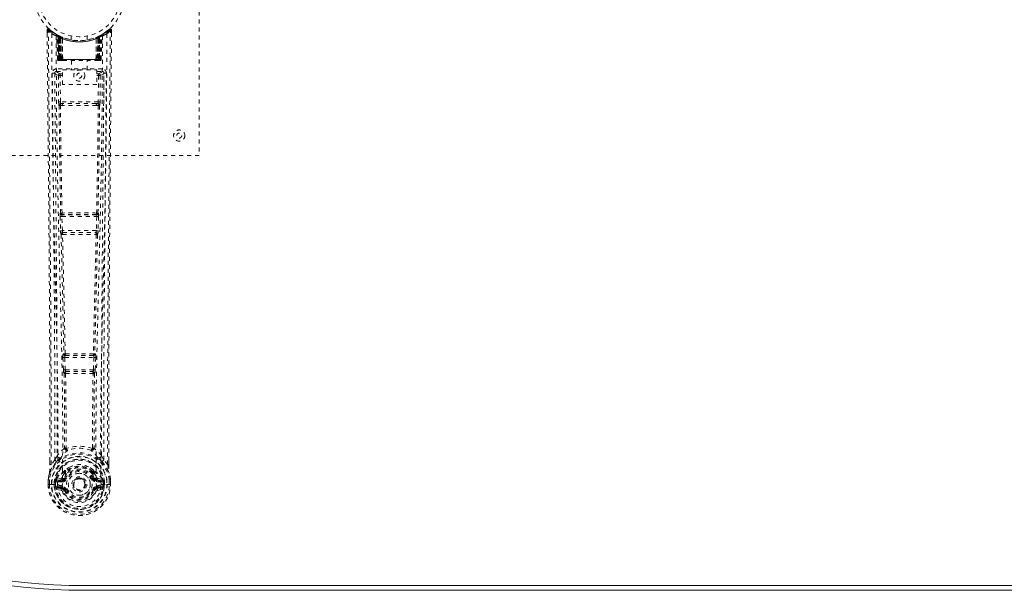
# Model space of a CAD drawing. Header units: inches. Extents: x 27.4 to 110.9, y 47.1 to 76.8.
# Tile 2 of 5: x 40.7 to 65.3, y 47.1 to 61.3. Entities that reach past the tile are written whole.
import ezdxf

# ---------------------------------------------------------------- set-up
doc = ezdxf.new("R2010")
doc.units = ezdxf.units.IN
doc.header["$MEASUREMENT"] = 0
doc.linetypes.add('SLD-Dashed', pattern=[0.075, 0.05, -0.025])
doc.linetypes.add('SLD-Solid', pattern=[0])

msp = doc.modelspace()

# ---------------------------------------------------------------- linework, layer by layer
at = {"color": 7, "linetype": 'SLD-Dashed', "lineweight": 0}
for p, q in [((45.163, 65.938), (45.163, 57.938)), ((41.357, 61.079), (41.357, 60.995)), ((41.386, 61.08), (41.407, 61.102)), ((41.595, 60.964), (41.581, 60.972)), ((41.609, 60.939), (41.596, 60.948)), ((41.617, 60.342), (41.596, 60.948)), ((41.63, 60.342), (41.609, 60.939)), ((41.679, 60.92), (41.613, 60.954)), ((41.696, 60.893), (41.628, 60.929)), ((41.649, 60.342), (41.628, 60.929)), ((41.629, 60.932), (41.651, 60.338)), ((41.656, 60.899), (41.668, 60.925)), ((41.656, 60.899), (41.656, 60.342)), ((41.661, 60.896), (41.656, 60.899)), ((41.661, 60.896), (41.673, 60.922)), ((41.661, 60.342), (41.661, 60.896)), ((41.668, 60.925), (41.673, 60.922)), ((41.669, 60.892), (41.681, 60.919)), ((41.669, 60.342), (41.669, 60.892)), ((41.673, 60.89), (41.686, 60.917)), ((41.673, 60.89), (41.673, 60.342)), ((41.681, 60.919), (41.679, 60.92)), ((41.686, 60.917), (41.681, 60.919)), ((41.688, 60.884), (41.699, 60.91)), ((41.688, 60.884), (41.688, 60.342)), ((41.691, 60.882), (41.703, 60.909)), ((41.691, 60.342), (41.691, 60.882)), ((41.696, 60.893), (41.698, 60.893)), ((41.715, 60.342), (41.696, 60.893)), ((41.698, 60.893), (41.717, 60.342)), ((41.699, 60.91), (41.703, 60.909)), ((41.742, 60.864), (41.741, 60.865)), ((41.745, 60.34), (41.741, 60.865)), ((41.742, 60.864), (41.747, 60.342)), ((41.746, 60.89), (41.743, 60.892)), ((41.963, 60.927), (41.963, 60.83)), ((42.363, 60.83), (42.363, 60.927)), ((42.583, 60.892), (42.58, 60.89)), ((42.58, 60.342), (42.584, 60.864)), ((42.586, 60.865), (42.581, 60.34)), ((42.586, 60.865), (42.584, 60.864)), ((42.61, 60.342), (42.629, 60.893)), ((42.63, 60.893), (42.611, 60.342)), ((42.624, 60.909), (42.635, 60.882)), ((42.627, 60.91), (42.653, 60.923)), ((42.627, 60.91), (42.639, 60.884)), ((42.629, 60.893), (42.63, 60.893)), ((42.698, 60.929), (42.63, 60.893)), ((42.635, 60.882), (42.635, 60.342)), ((42.639, 60.342), (42.639, 60.884)), ((42.645, 60.919), (42.641, 60.917)), ((42.641, 60.917), (42.653, 60.89)), ((42.645, 60.919), (42.658, 60.892)), ((42.647, 60.92), (42.646, 60.919)), ((42.714, 60.954), (42.647, 60.92)), ((42.653, 60.922), (42.658, 60.925)), ((42.653, 60.922), (42.666, 60.896)), ((42.653, 60.342), (42.653, 60.89)), ((42.658, 60.892), (42.657, 60.342)), ((42.658, 60.925), (42.667, 60.929)), ((42.658, 60.925), (42.671, 60.899)), ((42.671, 60.899), (42.666, 60.896)), ((42.666, 60.896), (42.666, 60.342)), ((42.671, 60.342), (42.671, 60.899)), ((42.676, 60.338), (42.698, 60.932)), ((42.678, 60.342), (42.698, 60.929)), ((42.691, 60.923), (42.686, 60.924)), ((42.696, 60.342), (42.717, 60.939)), ((42.71, 60.342), (42.731, 60.948)), ((42.731, 60.948), (42.717, 60.939)), ((42.745, 60.972), (42.732, 60.964)), ((42.809, 61.014), (42.749, 60.977)), ((42.92, 61.102), (42.819, 61.021)), ((42.97, 61.079), (42.94, 61.08)), ((42.969, 60.994), (42.97, 61.079)), ((41.617, 60.342), (41.63, 60.342)), ((41.644, 60.314), (41.648, 60.313)), ((41.649, 60.342), (41.715, 60.342)), ((41.656, 60.313), (41.661, 60.313)), ((41.66, 60.313), (41.67, 60.313)), ((42.666, 60.342), (41.661, 60.342)), ((41.67, 60.313), (41.674, 60.313)), ((41.673, 60.342), (42.653, 60.342)), ((41.679, 60.313), (41.745, 60.313)), ((41.688, 60.342), (41.691, 60.342)), ((42.635, 60.342), (41.691, 60.342)), ((41.717, 60.342), (41.715, 60.342)), ((41.745, 60.34), (41.747, 60.342)), ((41.747, 60.342), (42.58, 60.342)), ((41.747, 60.313), (42.579, 60.313)), ((41.968, 60.313), (41.968, 60.08)), ((42.358, 60.08), (42.358, 60.313)), ((42.58, 60.342), (42.581, 60.34)), ((42.581, 60.313), (42.648, 60.313)), ((42.611, 60.342), (42.61, 60.342)), ((42.611, 60.342), (42.678, 60.342)), ((42.635, 60.342), (42.639, 60.342)), ((42.653, 60.313), (42.657, 60.313)), ((42.657, 60.313), (42.666, 60.313)), ((42.665, 60.313), (42.67, 60.313)), ((42.67, 60.313), (42.67, 60.315)), ((42.678, 60.313), (42.678, 60.313)), ((42.679, 60.313), (42.683, 60.314)), ((42.696, 60.342), (42.71, 60.342)), ((41.55, 60.016), (41.547, 59.998)), ((41.547, 60.006), (41.547, 59.996)), ((41.547, 59.996), (41.547, 59.994)), ((41.547, 59.995), (41.554, 59.181)), ((41.592, 60.104), (41.592, 60.044)), ((42.735, 60.104), (41.592, 60.104)), ((41.592, 60.044), (41.739, 60.044)), ((41.639, 59.941), (41.646, 59.281)), ((41.639, 59.941), (41.684, 59.941)), ((41.684, 59.986), (41.684, 59.941)), ((41.739, 59.986), (41.684, 59.986)), ((41.691, 59.281), (41.684, 59.941)), ((41.739, 59.941), (41.684, 59.941)), ((41.739, 59.714), (41.739, 60.08)), ((41.739, 60.08), (42.6, 60.08)), ((42.6, 60.08), (42.6, 59.714)), ((42.6, 60.044), (42.735, 60.044)), ((42.6, 59.986), (42.643, 59.986)), ((42.6, 59.941), (42.643, 59.941)), ((42.643, 59.941), (42.636, 59.281)), ((42.643, 59.986), (42.643, 59.941)), ((42.688, 59.941), (42.681, 59.281)), ((42.735, 60.044), (42.735, 60.104)), ((42.772, 59.181), (42.779, 59.995)), ((42.78, 59.998), (42.777, 60.016)), ((42.78, 59.996), (42.779, 60.006)), ((42.78, 59.994), (42.78, 59.996)), ((42.6, 59.714), (41.739, 59.714)), ((41.689, 59.191), (41.737, 59.191)), ((42.636, 59.281), (41.691, 59.281)), ((41.747, 59.237), (41.7, 59.237)), ((42.579, 59.237), (41.747, 59.237)), ((42.627, 59.237), (42.579, 59.237)), ((42.589, 59.191), (42.638, 59.191)), ((45.163, 57.938), (39.163, 57.938)), ((41.696, 56.502), (41.691, 56.5)), ((41.735, 56.456), (41.741, 56.459)), ((42.591, 56.456), (41.735, 56.456)), ((42.586, 56.459), (42.591, 56.456)), ((42.636, 56.5), (42.63, 56.502)), ((41.683, 56.41), (41.694, 56.057)), ((41.728, 56.411), (42.599, 56.411)), ((41.739, 56.059), (41.728, 56.411)), ((42.599, 56.411), (42.588, 56.059)), ((42.643, 56.41), (42.632, 56.057)), ((41.707, 55.967), (41.708, 55.967)), ((42.588, 56.059), (41.739, 56.059)), ((41.753, 56.013), (41.752, 56.014)), ((41.752, 56.014), (42.574, 56.014)), ((42.574, 56.014), (42.574, 56.013)), ((42.619, 55.967), (42.619, 55.967)), ((41.776, 52.981), (41.763, 52.977)), ((42.551, 52.981), (42.564, 52.977)), ((41.753, 52.888), (41.765, 52.579)), ((41.797, 52.889), (42.529, 52.889)), ((41.809, 52.58), (41.797, 52.889)), ((41.807, 52.934), (41.82, 52.938)), ((42.519, 52.934), (41.807, 52.934)), ((42.507, 52.938), (42.519, 52.934)), ((42.529, 52.889), (42.517, 52.58)), ((42.574, 52.888), (42.562, 52.579)), ((41.765, 52.579), (41.767, 52.545)), ((41.783, 52.489), (41.784, 52.488)), ((42.517, 52.58), (41.809, 52.58)), ((41.828, 52.535), (41.828, 52.536)), ((41.828, 52.536), (42.499, 52.536)), ((42.499, 52.536), (42.498, 52.535)), ((42.542, 52.488), (42.543, 52.489)), ((42.562, 52.579), (42.559, 52.545)), ((41.427, 50.206), (41.427, 50.295)), ((41.428, 50.296), (41.428, 50.207)), ((41.552, 50.323), (41.456, 50.207)), ((41.552, 50.323), (41.612, 50.435)), ((42.715, 50.435), (42.774, 50.323)), ((42.87, 50.207), (42.774, 50.323)), ((42.899, 50.207), (42.899, 50.308)), ((42.9, 50.206), (42.9, 50.308)), ((41.792, 50.019), (41.792, 49.997)), ((41.799, 50.047), (41.81, 50.065)), ((42.516, 50.065), (42.528, 50.047)), ((42.535, 50.019), (42.535, 49.997)), ((41.384, 49.828), (41.384, 49.824)), ((41.384, 49.707), (41.384, 49.824)), ((41.385, 49.824), (41.385, 49.706)), ((41.414, 49.824), (41.413, 49.708)), ((41.565, 49.779), (41.535, 49.781)), ((41.535, 49.78), (41.535, 49.781)), ((41.535, 49.708), (41.535, 49.78)), ((41.565, 49.779), (41.564, 49.708)), ((41.565, 49.78), (41.57, 49.799)), ((41.57, 49.799), (41.57, 49.786)), ((41.57, 49.786), (41.57, 49.708)), ((41.58, 49.827), (41.577, 49.823)), ((41.58, 49.827), (41.59, 49.838)), ((41.705, 49.859), (41.59, 49.838)), ((41.59, 49.838), (41.59, 49.838)), ((41.59, 49.838), (41.59, 49.838)), ((41.605, 49.805), (41.735, 49.83)), ((41.605, 49.805), (41.605, 49.775)), ((41.735, 49.805), (41.605, 49.805)), ((41.735, 49.775), (41.605, 49.775)), ((41.735, 49.83), (41.735, 49.805)), ((41.735, 49.775), (41.735, 49.805)), ((41.782, 49.859), (41.79, 49.871)), ((41.79, 49.871), (41.817, 49.859)), ((41.815, 50.014), (41.815, 49.992)), ((42.51, 49.859), (42.537, 49.871)), ((42.512, 49.992), (42.511, 50.014)), ((42.537, 49.871), (42.544, 49.859)), ((42.592, 49.83), (42.722, 49.805)), ((42.592, 49.83), (42.592, 49.805)), ((42.722, 49.805), (42.592, 49.805)), ((42.592, 49.775), (42.592, 49.805)), ((42.722, 49.775), (42.592, 49.775)), ((42.737, 49.838), (42.621, 49.859)), ((42.722, 49.775), (42.722, 49.805)), ((42.737, 49.838), (42.747, 49.827)), ((42.75, 49.823), (42.747, 49.827)), ((42.756, 49.799), (42.756, 49.786)), ((42.762, 49.78), (42.756, 49.799)), ((42.756, 49.786), (42.757, 49.708)), ((42.792, 49.781), (42.762, 49.779)), ((42.762, 49.708), (42.762, 49.779)), ((42.792, 49.781), (42.792, 49.78)), ((42.792, 49.78), (42.792, 49.708)), ((42.913, 49.708), (42.913, 49.824)), ((42.942, 49.706), (42.941, 49.824)), ((42.942, 49.824), (42.942, 49.828)), ((42.943, 49.707), (42.942, 49.824)), ((41.384, 49.707), (41.388, 49.707)), ((41.388, 49.707), (41.441, 49.707)), ((41.441, 49.707), (41.464, 49.707)), ((41.464, 49.707), (41.47, 49.707)), ((41.47, 49.707), (41.62, 49.707)), ((41.535, 49.708), (41.535, 49.708)), ((41.57, 49.708), (41.564, 49.708)), ((41.588, 49.587), (41.707, 49.563)), ((41.618, 49.653), (41.618, 49.623)), ((41.618, 49.653), (41.735, 49.653)), ((41.735, 49.602), (41.618, 49.623)), ((41.618, 49.623), (41.735, 49.623)), ((41.62, 49.707), (41.62, 49.707)), ((41.735, 49.653), (41.735, 49.623)), ((41.735, 49.602), (41.735, 49.623)), ((41.794, 49.559), (41.79, 49.567)), ((41.817, 49.568), (41.794, 49.559)), ((42.007, 49.714), (42.008, 49.729)), ((42.007, 49.705), (42.007, 49.714)), ((42.532, 49.559), (42.51, 49.568)), ((42.536, 49.567), (42.532, 49.559)), ((42.587, 49.536), (42.532, 49.559)), ((42.592, 49.653), (42.592, 49.623)), ((42.592, 49.653), (42.709, 49.653)), ((42.709, 49.623), (42.592, 49.602)), ((42.592, 49.602), (42.592, 49.623)), ((42.592, 49.623), (42.709, 49.623)), ((42.62, 49.563), (42.739, 49.587)), ((42.707, 49.707), (42.857, 49.707)), ((42.709, 49.623), (42.709, 49.653)), ((42.757, 49.708), (42.762, 49.708)), ((42.857, 49.707), (42.863, 49.707)), ((42.863, 49.707), (42.886, 49.707)), ((42.886, 49.707), (42.939, 49.707)), ((42.939, 49.707), (42.943, 49.707))]:
    msp.add_line(p, q, dxfattribs=at)
at = {"color": 7, "linetype": 'SLD-Solid', "lineweight": 15}
for p, q in [((96.038, 47.181), (42.288, 47.181)), ((42.288, 47.181), (96.038, 47.181)), ((96.038, 47.063), (42.288, 47.063))]:
    msp.add_line(p, q, dxfattribs=at)
at = {"color": 7, "linetype": 'SLD-Dashed', "lineweight": 0, "flags": 128}
for points in [[(41.405, 61.099), (41.398, 61.103), (41.39, 61.106), (41.381, 61.106), (41.374, 61.105), (41.367, 61.101), (41.361, 61.096), (41.358, 61.089), (41.357, 61.082)], [(42.967, 61.079), (42.965, 61.087), (42.962, 61.095), (42.957, 61.101), (42.95, 61.106), (42.943, 61.109), (42.936, 61.109), (42.929, 61.107), (42.922, 61.103)], [(41.356, 61.079), (41.357, 61.079), (41.359, 61.079), (41.365, 61.08), (41.375, 61.08), (41.381, 61.079), (41.386, 61.08)], [(41.427, 50.295), (41.424, 52.924), (41.407, 55.642), (41.382, 58.361), (41.356, 61.079)], [(41.456, 50.207), (41.457, 50.946), (41.457, 51.726), (41.455, 52.549), (41.451, 53.414), (41.447, 54.211), (41.441, 55.041), (41.44, 55.231), (41.439, 55.424), (41.437, 55.618), (41.436, 55.751), (41.435, 55.881), (41.434, 56.016), (41.432, 56.158), (41.428, 56.611), (41.424, 57.116), (41.419, 57.671), (41.415, 58.022), (41.412, 58.395), (41.408, 58.797), (41.404, 59.173), (41.4, 59.664), (41.395, 60.1), (41.392, 60.481), (41.389, 60.808), (41.387, 61.08)], [(41.475, 60.986), (41.481, 59.395), (41.499, 57.806), (41.53, 56.219), (41.568, 54.637), (41.597, 53.397), (41.621, 52.161), (41.63, 50.931), (41.62, 49.707)], [(41.584, 60.93), (41.591, 59.344), (41.611, 57.759), (41.644, 56.177), (41.684, 54.598), (41.716, 53.361), (41.74, 52.127), (41.75, 50.899), (41.738, 49.677)], [(41.59, 60.965), (41.596, 60.954), (41.6, 60.94)], [(41.596, 60.953), (41.597, 60.948), (41.597, 60.946)], [(41.627, 60.936), (41.628, 60.931), (41.628, 60.929)], [(41.629, 60.945), (41.636, 60.941), (41.668, 60.925)], [(42.742, 60.93), (42.736, 59.344), (42.716, 57.759), (42.683, 56.177), (42.642, 54.598), (42.611, 53.361), (42.586, 52.127), (42.577, 50.899), (42.589, 49.677)], [(42.851, 60.986), (42.846, 59.395), (42.827, 57.806), (42.797, 56.219), (42.759, 54.637), (42.729, 53.397), (42.706, 52.161), (42.696, 50.931), (42.706, 49.707)], [(42.87, 50.207), (42.869, 51.021), (42.87, 51.87), (42.872, 52.754), (42.876, 53.556), (42.879, 54.074), (42.882, 54.616), (42.886, 55.182), (42.891, 55.745), (42.895, 56.233), (42.901, 56.88), (42.907, 57.568), (42.914, 58.298), (42.92, 58.974), (42.94, 61.08)], [(42.9, 50.308), (42.903, 52.924), (42.92, 55.641), (42.944, 58.362), (42.97, 61.079)], [(41.656, 60.342), (41.641, 60.342), (41.628, 60.342), (41.62, 60.342), (41.617, 60.342)], [(41.63, 60.342), (41.634, 60.342), (41.642, 60.342), (41.655, 60.342), (41.669, 60.342)], [(41.688, 60.342), (41.68, 60.342), (41.672, 60.342), (41.665, 60.342), (41.659, 60.342), (41.654, 60.342), (41.651, 60.342), (41.649, 60.342), (41.649, 60.342)], [(41.649, 60.342), (41.65, 60.335), (41.65, 60.333)], [(41.649, 60.313), (41.649, 60.313), (41.65, 60.313), (41.652, 60.314), (41.656, 60.315)], [(41.662, 60.313), (41.662, 60.313), (41.663, 60.313), (41.666, 60.314), (41.67, 60.315)], [(41.677, 60.313), (41.679, 60.313), (41.68, 60.313)], [(41.717, 60.342), (41.72, 60.332), (41.727, 60.323)], [(41.745, 60.34), (41.73, 60.326), (41.727, 60.323)], [(42.581, 60.34), (42.596, 60.326), (42.6, 60.323)], [(42.6, 60.323), (42.606, 60.332), (42.61, 60.342)], [(42.678, 60.342), (42.678, 60.342), (42.676, 60.342), (42.672, 60.342), (42.667, 60.342), (42.661, 60.342), (42.654, 60.342), (42.647, 60.342), (42.639, 60.342)], [(42.657, 60.342), (42.672, 60.342), (42.684, 60.342), (42.693, 60.342), (42.696, 60.342)], [(42.657, 60.315), (42.661, 60.314), (42.663, 60.313), (42.664, 60.313), (42.664, 60.313)], [(42.71, 60.342), (42.707, 60.342), (42.699, 60.342), (42.686, 60.342), (42.671, 60.342)], [(41.487, 59.998), (41.49, 59.622), (41.494, 59.193), (41.499, 58.723), (41.503, 58.298), (41.505, 58.076), (41.507, 57.853), (41.509, 57.631), (41.512, 57.378), (41.514, 57.123), (41.517, 56.876), (41.521, 56.372), (41.526, 55.904), (41.529, 55.472), (41.533, 55.05), (41.537, 54.56), (41.543, 53.719), (41.547, 52.871), (41.551, 51.993), (41.553, 51.139), (41.552, 50.323)], [(41.547, 59.998), (41.57, 59.97), (41.639, 59.941)], [(41.547, 59.998), (41.577, 56.81), (41.603, 53.622), (41.612, 50.435)], [(41.684, 59.986), (41.615, 60.015), (41.592, 60.044)], [(42.735, 60.044), (42.712, 60.015), (42.643, 59.986)], [(42.688, 59.941), (42.683, 59.941), (42.673, 59.941), (42.659, 59.941), (42.643, 59.941)], [(42.688, 59.941), (42.757, 59.97), (42.778, 59.995)], [(42.715, 50.435), (42.724, 53.622), (42.749, 56.81), (42.78, 59.998)], [(42.774, 50.323), (42.774, 51.063), (42.775, 51.835), (42.778, 52.638), (42.782, 53.404), (42.787, 54.179), (42.793, 54.955), (42.799, 55.711), (42.806, 56.437), (42.812, 57.112), (42.819, 57.869), (42.826, 58.578), (42.833, 59.276), (42.84, 59.998)], [(41.691, 59.281), (41.675, 59.281), (41.661, 59.281), (41.651, 59.281), (41.646, 59.281)], [(41.656, 59.193), (41.672, 57.847), (41.696, 56.502)], [(41.73, 56.5), (41.705, 57.845), (41.689, 59.191)], [(42.589, 59.191), (42.378, 59.19), (42.163, 59.19), (41.949, 59.19), (41.737, 59.191)], [(42.579, 59.237), (42.375, 59.237), (42.169, 59.237), (41.957, 59.237), (41.747, 59.237)], [(42.638, 59.191), (42.621, 57.845), (42.596, 56.5)], [(42.627, 59.237), (42.644, 59.234), (42.654, 59.226)], [(42.671, 59.193), (42.655, 57.847), (42.63, 56.502)], [(42.681, 59.281), (42.676, 59.281), (42.666, 59.281), (42.651, 59.281), (42.636, 59.281)], [(41.728, 56.411), (41.72, 56.411), (41.712, 56.411), (41.705, 56.41), (41.698, 56.41), (41.692, 56.41), (41.688, 56.41), (41.685, 56.41), (41.683, 56.41)], [(42.643, 56.41), (42.642, 56.41), (42.639, 56.41), (42.634, 56.41), (42.629, 56.41), (42.622, 56.41), (42.615, 56.411), (42.607, 56.411), (42.599, 56.411)], [(41.739, 56.059), (41.731, 56.058), (41.723, 56.058), (41.715, 56.058), (41.709, 56.058), (41.703, 56.057), (41.699, 56.057), (41.696, 56.057), (41.694, 56.057)], [(41.694, 56.057), (41.696, 56.024), (41.696, 56.022)], [(41.708, 55.967), (41.743, 54.472), (41.776, 52.981)], [(41.811, 52.977), (41.778, 54.468), (41.742, 55.964)], [(42.584, 55.964), (42.549, 54.468), (42.515, 52.977)], [(42.619, 55.967), (42.584, 54.472), (42.551, 52.981)], [(42.632, 56.057), (42.631, 56.057), (42.628, 56.057), (42.623, 56.057), (42.618, 56.058), (42.611, 56.058), (42.604, 56.058), (42.596, 56.058), (42.588, 56.059)], [(42.614, 55.987), (42.616, 55.985), (42.619, 55.967)], [(42.632, 56.057), (42.631, 56.024), (42.63, 56.022)], [(41.797, 52.889), (41.789, 52.889), (41.782, 52.889), (41.774, 52.888), (41.768, 52.888), (41.762, 52.888), (41.758, 52.888), (41.755, 52.888), (41.753, 52.888)], [(41.797, 52.889), (41.797, 52.898), (41.797, 52.906), (41.799, 52.92), (41.802, 52.93), (41.807, 52.934)], [(42.519, 52.934), (42.524, 52.93), (42.528, 52.92), (42.53, 52.906), (42.53, 52.898), (42.529, 52.889)], [(42.574, 52.888), (42.572, 52.888), (42.569, 52.888), (42.564, 52.888), (42.559, 52.888), (42.552, 52.888), (42.545, 52.889), (42.537, 52.889), (42.529, 52.889)], [(41.809, 52.58), (41.801, 52.58), (41.794, 52.58), (41.787, 52.58), (41.78, 52.579), (41.775, 52.579), (41.77, 52.579), (41.767, 52.579), (41.765, 52.579)], [(41.784, 52.488), (41.795, 51.557), (41.796, 50.628)], [(41.82, 52.483), (41.831, 51.551), (41.831, 50.621)], [(42.495, 50.621), (42.496, 51.551), (42.507, 52.483)], [(42.517, 52.58), (42.516, 52.572), (42.515, 52.563), (42.511, 52.549), (42.505, 52.539), (42.502, 52.537), (42.5, 52.536), (42.499, 52.536)], [(42.562, 52.579), (42.557, 52.579), (42.546, 52.579), (42.532, 52.58), (42.517, 52.58)], [(42.542, 52.488), (42.532, 51.557), (42.531, 50.628)], [(41.793, 50.619), (41.696, 50.533), (41.612, 50.435)], [(41.793, 50.619), (41.795, 50.609), (41.8, 50.6), (41.806, 50.594), (41.814, 50.591), (41.822, 50.591), (41.83, 50.595), (41.836, 50.601), (41.841, 50.61)], [(41.831, 50.621), (41.832, 50.619), (41.832, 50.617), (41.835, 50.614), (41.841, 50.61)], [(42.485, 50.61), (42.492, 50.614), (42.494, 50.617), (42.495, 50.619), (42.495, 50.621)], [(42.485, 50.61), (42.49, 50.601), (42.497, 50.595), (42.505, 50.591), (42.513, 50.591), (42.52, 50.594), (42.527, 50.6), (42.531, 50.609), (42.533, 50.619)], [(42.715, 50.435), (42.631, 50.533), (42.533, 50.619)], [(41.595, 50.283), (41.494, 50.159), (41.415, 50.005)], [(41.705, 50.386), (41.699, 50.38), (41.69, 50.371)], [(42.637, 50.371), (42.627, 50.38), (42.622, 50.386)], [(42.732, 50.283), (42.832, 50.159), (42.912, 50.005)], [(41.456, 50.207), (41.45, 50.207), (41.444, 50.207), (41.438, 50.207), (41.433, 50.207), (41.43, 50.207), (41.427, 50.207), (41.426, 50.206), (41.427, 50.206)], [(41.936, 50.15), (41.886, 50.124), (41.81, 50.065)], [(42.516, 50.065), (42.441, 50.124), (42.391, 50.15)], [(42.9, 50.206), (42.9, 50.206), (42.899, 50.207), (42.897, 50.207), (42.893, 50.207), (42.888, 50.207), (42.882, 50.207), (42.876, 50.207), (42.87, 50.207)], [(41.415, 50.005), (41.398, 49.926), (41.384, 49.828)], [(41.384, 49.824), (41.397, 49.919), (41.413, 49.994)], [(41.384, 49.828), (41.385, 49.828), (41.387, 49.827), (41.39, 49.827), (41.394, 49.826), (41.398, 49.826), (41.403, 49.825), (41.408, 49.824), (41.414, 49.824)], [(41.384, 49.824), (41.384, 49.824), (41.385, 49.824), (41.387, 49.824), (41.391, 49.824), (41.396, 49.824), (41.401, 49.824), (41.407, 49.824), (41.414, 49.824)], [(41.415, 50.005), (41.413, 49.999), (41.413, 49.994)], [(41.565, 49.779), (41.565, 49.779), (41.565, 49.78)], [(41.605, 49.775), (41.587, 49.778), (41.57, 49.786)], [(41.733, 49.882), (41.719, 49.865), (41.705, 49.859)], [(41.792, 49.997), (41.761, 49.946), (41.733, 49.882)], [(41.844, 49.848), (41.839, 49.85), (41.834, 49.852), (41.829, 49.854), (41.825, 49.856), (41.822, 49.857), (41.819, 49.858), (41.817, 49.859), (41.817, 49.859)], [(42.482, 49.848), (42.488, 49.85), (42.493, 49.852), (42.497, 49.854), (42.502, 49.856), (42.505, 49.857), (42.508, 49.858), (42.509, 49.859), (42.51, 49.859)], [(42.537, 49.871), (42.511, 49.931), (42.483, 49.979)], [(42.535, 49.997), (42.566, 49.946), (42.594, 49.882)], [(42.594, 49.882), (42.607, 49.865), (42.621, 49.859)], [(42.756, 49.786), (42.74, 49.778), (42.722, 49.775)], [(42.762, 49.78), (42.762, 49.779), (42.762, 49.779)], [(42.914, 49.994), (42.914, 49.999), (42.912, 50.005)], [(42.942, 49.828), (42.931, 49.916), (42.912, 50.005)], [(42.942, 49.828), (42.941, 49.828), (42.939, 49.827), (42.937, 49.827), (42.933, 49.826), (42.928, 49.826), (42.924, 49.825), (42.918, 49.824), (42.913, 49.824)], [(42.913, 49.824), (42.919, 49.824), (42.925, 49.824), (42.931, 49.824), (42.936, 49.824), (42.939, 49.824), (42.942, 49.824), (42.943, 49.824), (42.942, 49.824)], [(42.942, 49.824), (42.93, 49.919), (42.914, 49.994)], [(41.413, 49.708), (41.407, 49.708), (41.401, 49.708), (41.395, 49.707), (41.391, 49.707), (41.387, 49.707), (41.384, 49.707), (41.383, 49.707), (41.384, 49.707)], [(41.564, 49.708), (41.561, 49.708), (41.554, 49.708), (41.545, 49.708), (41.535, 49.708)], [(41.575, 49.635), (41.595, 49.648), (41.618, 49.653)], [(42.589, 49.677), (42.584, 49.6), (42.561, 49.524), (42.522, 49.454), (42.468, 49.393), (42.402, 49.344), (42.328, 49.307), (42.247, 49.285), (42.163, 49.277), (42.08, 49.285), (41.999, 49.307), (41.924, 49.344), (41.859, 49.393), (41.805, 49.454), (41.766, 49.524), (41.743, 49.6), (41.738, 49.677)], [(41.844, 49.58), (41.839, 49.578), (41.834, 49.576), (41.829, 49.574), (41.825, 49.572), (41.822, 49.57), (41.819, 49.569), (41.817, 49.569), (41.817, 49.568)], [(42.482, 49.58), (42.488, 49.578), (42.493, 49.576), (42.497, 49.574), (42.502, 49.572), (42.505, 49.57), (42.508, 49.569), (42.509, 49.569), (42.51, 49.568)], [(42.709, 49.653), (42.732, 49.648), (42.751, 49.635)], [(42.943, 49.707), (42.943, 49.707), (42.942, 49.707), (42.94, 49.707), (42.936, 49.707), (42.931, 49.707), (42.926, 49.708), (42.92, 49.708), (42.913, 49.708)]]:
    msp.add_lwpolyline(points, dxfattribs=at)
at = {"color": 7, "linetype": 'SLD-Dashed', "lineweight": 0}
for centre, radius in [((42.163, 61.938), 1.125), ((42.163, 61.938), 1.03), ((42.163, 59.938), 0.14), ((42.163, 59.938), 0.0625), ((44.663, 58.438), 0.14), ((44.663, 58.438), 0.0625), ((42.163, 49.714), 0.7), ((42.163, 49.714), 0.69), ((42.163, 49.714), 0.623), ((42.163, 49.714), 0.32), ((42.163, 49.714), 0.275), ((42.163, 49.714), 0.188), ((42.163, 49.714), 0.157), ((42.163, 49.714), 0.142), ((42.163, 49.714), 0.139), ((42.163, 49.714), 0.138)]:
    msp.add_circle(centre, radius, dxfattribs=at)
at = {"color": 7, "linetype": 'SLD-Solid', "lineweight": 15}
for radius in [14.875, 14.757, 14.757]:
    msp.add_arc((42.288, 61.938), radius, 90, 270, dxfattribs=at)
at = {"color": 7, "linetype": 'SLD-Dashed', "lineweight": 0}
for centre, radius, start, end in [((41.386, 61.08), 0.03, 47.847, 180.5319), ((42.94, 61.08), 0.03, 359.467, 132.1541), ((42.158, 61.973), 1.2, 228.104, 235.3369), ((42.163, 61.938), 1.158, 227.8714, 312.1368), ((42.159, 61.932), 1.12, 227.8955, 235.3621), ((41.505, 60.986), 0.03, 55.9275, 179.7367), ((42.149, 62.172), 1.364, 240.4162, 245.5497), ((42.163, 61.938), 1.128, 235.3431, 240.4738), ((41.566, 60.947), 0.03, 1.9859, 58.9253), ((42.168, 61.947), 1.138, 238.9331, 239.8051), ((41.546, 60.911), 0.0707, 31.4551, 58.8967), ((41.625, 60.918), 0.0429, 114.1727, 162.9877), ((42.163, 61.97), 1.19, 240.88, 299.12), ((41.58, 60.938), 0.0299, 1.9083, 59.6936), ((42.08, 61.793), 0.961, 239.6214, 242.52), ((42.174, 61.96), 1.154, 239.9254, 243.9569), ((42.153, 61.572), 0.837, 228.2561, 233.5281), ((42.163, 61.938), 1.128, 240.4733, 299.5267), ((42.138, 61.549), 0.807, 229.0802, 234.4638), ((41.598, 60.928), 0.03, 16.86, 61.2577), ((41.598, 60.928), 0.0299, 1.8057, 60.7501), ((42.165, 61.942), 1.132, 240.7914, 245.6982), ((42.143, 61.55), 0.807, 230.3476, 235.6349), ((42.163, 61.937), 1.155, 244.2142, 295.7858), ((42.163, 61.937), 1.155, 244.9104, 295.0896), ((41.666, 60.893), 0.0297, 1.481, 64.4784), ((41.668, 60.892), 0.0297, 1.4759, 64.5498), ((42.163, 61.937), 1.155, 245.8865, 294.1135), ((42.12, 61.49), 0.732, 234.7535, 238.7698), ((41.714, 60.881), 0.0311, 328.3266, 19.6446), ((41.713, 60.881), 0.0345, 328.9617, 15.1619), ((42.163, 61.901), 1.12, 247.9256, 292.0744), ((42.614, 60.881), 0.0345, 164.8381, 211.0383), ((42.613, 60.881), 0.031, 160.218, 211.6921), ((42.207, 61.49), 0.732, 301.2376, 305.2473), ((42.271, 61.706), 0.872, 293.5621, 295.4794), ((42.682, 60.816), 0.109, 91.2464, 120.4826), ((42.659, 60.892), 0.0297, 115.4516, 178.5154), ((42.66, 60.893), 0.0297, 115.5287, 178.5264), ((42.176, 61.559), 0.819, 304.4026, 309.6127), ((42.19, 61.547), 0.804, 305.5262, 310.9297), ((42.714, 60.797), 0.137, 89.409, 113.5129), ((42.169, 61.577), 0.844, 306.4934, 311.7202), ((42.728, 60.928), 0.0299, 119.2487, 178.2033), ((42.299, 61.704), 0.857, 298.8106, 300.3294), ((42.747, 60.938), 0.0299, 120.2951, 178.095), ((42.163, 61.938), 1.127, 299.5265, 304.658), ((42.701, 60.918), 0.0429, 17.021, 65.8157), ((42.761, 60.947), 0.03, 121.0756, 178.0213), ((42.178, 62.172), 1.364, 294.4491, 299.585), ((42.168, 61.932), 1.12, 304.6368, 312.1036), ((42.821, 60.986), 0.03, 0.2571, 124.0788), ((42.166, 61.977), 1.205, 304.6751, 311.8771), ((42.884, 61.049), 0.0644, 28.741, 55.6671), ((41.647, 60.343), 0.03, 181.9934, 269.9957), ((41.648, 60.343), 0.0305, 182.3657, 249.368), ((41.66, 60.343), 0.03, 181.9885, 246.5607), ((41.661, 60.344), 0.0315, 237.9491, 270.6864), ((41.679, 60.343), 0.03, 181.9319, 269.936), ((42.495, 60.339), 0.84, 179.7896, 181.6167), ((42.072, 60.335), 0.411, 179.0112, 183.0504), ((42.094, 60.335), 0.425, 179.0508, 182.9551), ((42.095, 60.335), 0.422, 179.0352, 182.9707), ((42.131, 60.335), 0.443, 179.0881, 182.8343), ((42.133, 60.335), 0.442, 179.0835, 182.8389), ((41.745, 60.343), 0.0299, 181.7955, 269.8158), ((41.748, 60.339), 0.0265, 218.3603, 269.3877), ((42.579, 60.34), 0.0266, 270.7981, 321.4478), ((42.581, 60.343), 0.0299, 270.1868, 358.202), ((42.193, 60.335), 0.443, 357.1738, 0.9224), ((42.197, 60.335), 0.442, 357.1611, 0.9165), ((42.643, 60.348), 0.0353, 261.809, 350.6818), ((42.648, 60.343), 0.03, 270.064, 358.0681), ((42.225, 60.335), 0.428, 357.0651, 0.9383), ((41.796, 60.339), 0.862, 358.4317, 0.2122), ((42.257, 60.335), 0.409, 356.9369, 0.9922), ((42.666, 60.344), 0.0315, 269.3096, 302.3679), ((42.649, 60.198), 0.119, 75.895, 79.5618), ((42.666, 60.343), 0.03, 293.4987, 358.0224), ((42.68, 60.343), 0.03, 270.0043, 358.0066), ((42.678, 60.343), 0.0305, 290.7144, 357.6465), ((41.591, 59.999), 0.105, 89.913, 180.6402), ((41.529, 57.127), 2.872, 89.6425, 90.8396), ((41.592, 59.999), 0.045, 90.0212, 157.991), ((41.684, 59.941), 0.0451, 90.4252, 180.3616), ((42.642, 59.941), 0.0451, 359.6182, 89.5737), ((42.735, 59.999), 0.105, 359.3623, 90.0844), ((42.735, 59.999), 0.045, 22.015, 89.9757), ((42.798, 57.133), 2.865, 89.1597, 90.3594), ((41.935, 59.268), 0.289, 177.3539, 195.0211), ((41.701, 59.192), 0.0456, 91.9253, 179.0019), ((41.682, 59.449), 0.258, 264.222, 271.5571), ((41.763, 59.198), 0.075, 148.012, 184.8001), ((41.768, 59.274), 0.0772, 174.5339, 208.3886), ((41.802, 59.201), 0.0652, 146.4271, 189.4455), ((42.525, 59.201), 0.0652, 350.5378, 33.5536), ((42.559, 59.274), 0.0773, 331.6291, 5.4591), ((42.563, 59.197), 0.0756, 355.3489, 31.8379), ((42.645, 59.45), 0.258, 268.4491, 275.7712), ((42.633, 59.195), 0.0384, 357.0823, 55.3642), ((42.392, 59.268), 0.289, 344.9759, 2.6522), ((41.903, 56.437), 0.222, 163.6425, 187.1188), ((41.736, 56.501), 0.0451, 181.9426, 269.4419), ((41.742, 56.504), 0.0451, 181.9712, 269.4215), ((41.723, 56.635), 0.136, 258.8635, 273.2828), ((41.787, 56.425), 0.0601, 148.6021, 193.1008), ((42.163, 20.369), 36.134, 89.3135, 90.6865), ((41.787, 56.493), 0.057, 172.6155, 216.4823), ((42.163, 23.43), 33.032, 89.2676, 90.7324), ((42.585, 56.504), 0.0451, 270.5754, 358.0319), ((42.54, 56.493), 0.0567, 323.379, 7.5231), ((42.591, 56.501), 0.0451, 270.5581, 358.0574), ((42.54, 56.425), 0.0601, 346.9077, 31.3953), ((42.604, 56.636), 0.136, 266.7394, 281.1114), ((42.423, 56.437), 0.222, 352.8782, 16.3605), ((41.814, 56.018), 0.118, 177.9942, 205.3586), ((41.753, 55.968), 0.0451, 90.6325, 181.6249), ((41.753, 55.968), 0.0451, 90.6353, 181.6281), ((41.734, 56.087), 0.123, 257.6586, 273.6601), ((41.801, 56.053), 0.0626, 174.4866, 218.4557), ((41.811, 55.975), 0.0697, 146.9323, 189.0864), ((42.163, 89.536), 33.574, 269.2814, 270.7187), ((42.163, 89.362), 33.351, 269.2944, 270.7056), ((42.525, 56.053), 0.0626, 321.55, 5.5132), ((42.574, 55.968), 0.0451, 358.3734, 89.3662), ((42.574, 55.97), 0.0433, 22.774, 90.2215), ((42.516, 55.975), 0.0697, 350.9181, 33.0579), ((42.592, 56.089), 0.125, 266.4427, 282.2385), ((42.513, 56.018), 0.118, 334.6457, 2.0125), ((41.916, 52.915), 0.165, 157.6311, 189.4086), ((41.808, 52.979), 0.0451, 182.4891, 269.1344), ((41.821, 52.983), 0.0451, 182.6012, 269.1055), ((41.805, 53.069), 0.092, 251.4703, 273.9855), ((42.163, 15.951), 37.028, 89.4553, 90.5445), ((41.872, 52.97), 0.0612, 173.9376, 211.5393), ((42.506, 52.983), 0.0451, 270.8935, 357.3998), ((42.455, 52.97), 0.0607, 328.2997, 6.2233), ((42.522, 53.068), 0.0919, 266.0254, 288.5425), ((42.519, 52.979), 0.0451, 270.8625, 357.5139), ((42.411, 52.915), 0.165, 350.5886, 22.3717), ((42.163, 20.059), 32.881, 89.4018, 90.5982), ((41.86, 52.541), 0.0933, 177.5401, 214.1275), ((41.828, 52.49), 0.0451, 91.0421, 182.1408), ((41.829, 52.49), 0.0451, 91.0462, 182.1484), ((41.814, 52.571), 0.088, 250.2477, 273.9523), ((41.868, 52.578), 0.0588, 177.8448, 226.6271), ((41.906, 52.496), 0.0873, 153.1891, 188.1893), ((42.163, 85.212), 32.73, 269.399, 270.6008), ((42.163, 85.903), 33.37, 269.4251, 270.5749), ((42.497, 52.49), 0.0451, 357.8497, 88.9528), ((42.42, 52.496), 0.0873, 351.8082, 26.8083), ((42.498, 52.49), 0.0451, 357.8592, 88.9579), ((42.513, 52.572), 0.0889, 266.1801, 289.6199), ((42.466, 52.541), 0.0933, 325.8685, 2.4649), ((42.432, 49.876), 0.888, 129.1318, 144.9696), ((41.781, 50.627), 0.0143, 327.5537, 3.3538), ((41.854, 50.623), 0.0608, 183.6684, 286.5415), ((41.828, 50.701), 0.0795, 246.0583, 272.5052), ((42.163, 49.7), 0.965, 70.5264, 109.4746), ((41.918, 50.628), 0.0786, 193.3278, 233.7365), ((42.163, 49.773), 0.844, 69.773, 110.227), ((42.472, 50.623), 0.0608, 253.4583, 356.3301), ((42.409, 50.628), 0.0786, 306.2608, 346.675), ((41.895, 49.877), 0.887, 35.0292, 50.8693), ((42.499, 50.7), 0.0794, 267.4865, 293.9486), ((42.545, 50.627), 0.0143, 176.5897, 212.5028), ((42.163, 49.714), 0.787, 8.3239, 171.6761), ((42.163, 49.714), 0.758, 8.3239, 171.6761), ((42.163, 49.714), 0.632, 6.0643, 173.9357), ((42.015, 50.77), 0.643, 224.0858, 229.2601), ((42.163, 49.714), 0.602, 6.2697, 173.7303), ((43.139, 48.707), 2.207, 131.0603, 134.4296), ((41.673, 50.438), 0.0608, 182.3829, 301.9707), ((42.654, 50.438), 0.0608, 238.0303, 357.6184), ((41.189, 48.709), 2.204, 45.5685, 48.9415), ((42.312, 50.77), 0.643, 310.7388, 315.9151), ((40.225, 50.178), 1.202, 351.1865, 1.3422), ((37.834, 50.847), 3.678, 346.7631, 349.9885), ((42.027, 49.623), 0.491, 116.1271, 155.5129), ((41.97, 49.618), 0.44, 113.9343, 149.9021), ((41.836, 50.023), 0.0444, 147.3949, 185.001), ((41.814, 50.065), 0.0506, 244.3174, 271.7498), ((41.851, 50.07), 0.0404, 187.2949, 232.7897), ((42.163, 49.703), 0.453, 39.7485, 140.2508), ((41.848, 50.013), 0.0326, 132.1606, 178.3603), ((42.163, 49.714), 0.376, 22.774, 157.226), ((42.163, 49.676), 0.494, 46.9722, 133.0278), ((42.163, 49.72), 0.411, 39.0116, 140.9886), ((42.163, 49.714), 0.346, 22.7741, 157.2259), ((42.163, 49.732), 0.476, 61.472, 118.5271), ((42.476, 50.07), 0.0404, 307.2299, 352.6929), ((42.479, 50.013), 0.0326, 1.645, 47.8246), ((42.513, 50.065), 0.0506, 268.257, 295.6758), ((42.295, 49.619), 0.497, 24.8145, 63.6301), ((42.49, 50.023), 0.0444, 355.0218, 32.68), ((42.357, 49.618), 0.439, 30.069, 66.0864), ((46.493, 50.847), 3.678, 190.0121, 193.2374), ((44.101, 50.178), 1.202, 178.6566, 188.8135), ((41.684, 49.783), 0.115, 159.686, 172.2984), ((41.604, 49.835), 0.0305, 203.8336, 270.9591), ((41.735, 49.86), 0.0299, 180.9969, 268.9527), ((41.763, 49.887), 0.031, 190.1689, 328.1934), ((41.733, 49.886), 0.0565, 271.9563, 331.5671), ((41.735, 49.894), 0.089, 270, 337.226), ((41.735, 49.894), 0.119, 270.0001, 337.2255), ((42.229, 49.718), 0.465, 145.8371, 160.7953), ((41.822, 50), 0.0305, 185.6339, 316.0641), ((41.814, 50.043), 0.0504, 244.2219, 271.7537), ((41.843, 50.016), 0.0371, 220.1675, 270.7275), ((42.163, 49.714), 0.275, 89.9999, 270.0001), ((42.163, 49.714), 0.157, 65.1542, 110.0596), ((42.163, 49.714), 0.275, 269.9999, 90.0001), ((42.592, 49.894), 0.119, 202.7738, 269.9995), ((42.505, 50), 0.0305, 223.9359, 354.3661), ((42.483, 50.016), 0.0371, 269.2821, 319.8232), ((42.592, 49.894), 0.089, 202.774, 270), ((42.513, 50.043), 0.0505, 268.2759, 295.7453), ((42.563, 49.887), 0.031, 211.5929, 350.051), ((42.594, 49.886), 0.0567, 208.2264, 267.9794), ((42.591, 49.86), 0.0299, 271.0458, 359.0045), ((42.722, 49.835), 0.0305, 269.0409, 336.1664), ((42.672, 49.791), 0.0843, 5.3996, 22.6161), ((42.913, 49.824), 0.03, 0.2178, 5.2738), ((42.163, 49.714), 0.78, 180, 359.4852), ((42.163, 49.714), 0.78, 180.5288, 359.4712), ((42.163, 49.714), 0.75, 180.4562, 359.5438), ((42.163, 49.714), 0.629, 180.5444, 359.4556), ((42.163, 49.714), 0.599, 180.5443, 359.4557), ((42.163, 49.714), 0.593, 180.5524, 187.6091), ((41.779, 49.663), 0.206, 187.6591, 201.6573), ((41.617, 49.593), 0.0299, 88.0463, 192.1078), ((41.738, 49.927), 0.249, 241.7048, 269.8624), ((42.163, 49.701), 0.543, 179.3659, 0.6341), ((41.735, 49.572), 0.0301, 91.4558, 197.6156), ((41.698, 49.519), 0.0455, 22.532, 78.645), ((41.735, 49.534), 0.119, 22.7745, 89.9999), ((41.735, 49.534), 0.089, 22.774, 90), ((41.729, 49.531), 0.0714, 30.3178, 85.2452), ((42.311, 48.251), 1.407, 111.5647, 113.9818), ((42.163, 49.714), 0.459, 202.774, 337.226), ((42.163, 49.714), 0.4, 202.774, 337.226), ((42.163, 49.714), 0.376, 202.774, 337.226), ((42.163, 49.714), 0.346, 202.7741, 337.2259), ((42.592, 49.534), 0.119, 90.0005, 157.2262), ((42.592, 49.534), 0.089, 90, 157.226), ((42.598, 49.531), 0.0715, 94.787, 149.7548), ((42.629, 49.519), 0.0455, 101.3608, 157.4622), ((42.59, 49.919), 0.242, 269.738, 298.8226), ((42.591, 49.572), 0.0301, 342.3493, 88.5792), ((42.71, 49.593), 0.0299, 347.8898, 91.9561), ((42.547, 49.663), 0.206, 338.3427, 352.3409), ((42.163, 49.714), 0.593, 352.3909, 359.4476), ((42.768, 48.813), 0.895, 88.5067, 90.4045)]:
    msp.add_arc(centre, radius, start, end, dxfattribs=at)

doc.saveas('drawing.dxf')
